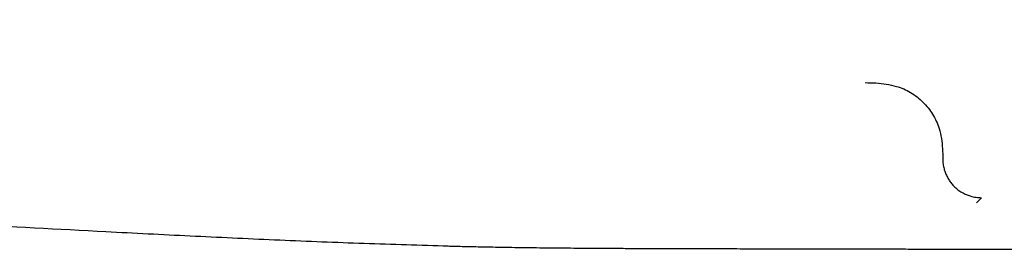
# Model space of a CAD drawing. Header units: millimetres. Extents: x 8 to 767, y 12 to 375.
# Tile 13 of 46: x 314.3 to 339.81, y 310.38 to 316.32. Entities that reach past the tile are written whole.
import ezdxf

# ---------------------------------------------------------------- set-up
doc = ezdxf.new("R2010")
doc.units = ezdxf.units.MM

msp = doc.modelspace()

# ---------------------------------------------------------------- linework, layer by layer
at = {"color": 7, "linetype": 'Continuous', "lineweight": 30}
msp.add_line((339.092, 311.581), (339.222, 311.717), dxfattribs=at)
for points, knots in [([(222.893, 316.318), (224.421, 316.208), (227.476, 315.988), (232.06, 315.676), (236.645, 315.376), (241.23, 315.085), (245.815, 314.801), (250.401, 314.52), (256.26, 314.168), (263.394, 313.75), (271.803, 313.272), (281.613, 312.729), (292.825, 312.117), (302.468, 311.597), (309.139, 311.238), (312.839, 311.04), (316.033, 310.866), (318.722, 310.729), (320.906, 310.628), (323.092, 310.539), (324.55, 310.496), (325.279, 310.475)], [0, 0, 0, 0, 0.044809, 0.089612, 0.134411, 0.179207, 0.224003, 0.268798, 0.313593, 0.395717, 0.477839, 0.559959, 0.683134, 0.806308, 0.842439, 0.878569, 0.914709, 0.936016, 0.957331, 0.978658, 1, 1, 1, 1]), ([(336.213, 314.691), (336.304, 314.69), (336.486, 314.686), (336.756, 314.658), (336.999, 314.606), (337.21, 314.531), (337.39, 314.439), (337.557, 314.323), (337.709, 314.19), (337.844, 314.04), (337.961, 313.875), (338.056, 313.698), (338.135, 313.489), (338.189, 313.249), (338.214, 312.982), (338.219, 312.804), (338.222, 312.715)], [0, 0, 0, 0, 0.083958, 0.167762, 0.250726, 0.312563, 0.374686, 0.437218, 0.49982, 0.562416, 0.624943, 0.687387, 0.749825, 0.833033, 0.916346, 1, 1, 1, 1]), ([(338.219, 312.715), (338.221, 312.672), (338.224, 312.588), (338.249, 312.465), (338.286, 312.35), (338.336, 312.245), (338.395, 312.149), (338.461, 312.063), (338.534, 311.988), (338.618, 311.916), (338.715, 311.852), (338.822, 311.798), (338.944, 311.754), (339.077, 311.723), (339.176, 311.719), (339.222, 311.717)], [0, 0, 0, 0, 0.08245, 0.162233, 0.239348, 0.313799, 0.385585, 0.45471, 0.521175, 0.584983, 0.665902, 0.742112, 0.813624, 0.912052, 1, 1, 1, 1]), ([(325.28, 310.471), (325.334, 310.469), (325.46, 310.466), (325.661, 310.461), (325.888, 310.456), (326.126, 310.451), (326.374, 310.446), (326.633, 310.441), (326.912, 310.436), (327.212, 310.431), (327.533, 310.427), (327.868, 310.423), (328.215, 310.419), (328.576, 310.416), (328.949, 310.413), (329.335, 310.41), (329.735, 310.408), (330.147, 310.406), (330.569, 310.404), (331.001, 310.403), (331.444, 310.402), (331.899, 310.4), (332.206, 310.4), (332.362, 310.399)], [0, 0, 0, 0, 0.0228904, 0.0534003, 0.0854209, 0.1189514, 0.1539911, 0.1905393, 0.2285952, 0.2721976, 0.3176229, 0.3648705, 0.41394, 0.4648309, 0.5175432, 0.5720768, 0.6284319, 0.6866092, 0.7466094, 0.8073136, 0.8697788, 0.9340068, 1, 1, 1, 1]), ([(332.362, 310.4), (332.48, 310.399), (332.711, 310.399), (333.053, 310.398), (333.382, 310.397), (333.699, 310.397), (334.004, 310.396), (334.291, 310.395), (334.561, 310.395), (334.814, 310.394), (335.057, 310.394), (335.288, 310.393), (335.509, 310.393), (335.719, 310.393), (335.918, 310.392), (336.106, 310.392), (336.283, 310.391), (336.439, 310.391), (336.574, 310.391), (336.691, 310.391), (336.805, 310.391), (336.919, 310.39), (337.189, 310.39), (337.618, 310.389), (338.209, 310.388), (338.809, 310.387), (340.158, 310.385), (341.307, 310.384), (342.253, 310.383)], [0, 0, 0, 0, 0.035756, 0.070272, 0.103547, 0.135582, 0.166377, 0.195931, 0.22266, 0.248286, 0.27281, 0.296231, 0.318549, 0.339765, 0.359878, 0.378888, 0.396795, 0.4136, 0.42603, 0.43778, 0.449211, 0.460677, 0.472179, 0.531068, 0.590863, 0.651562, 0.713007, 1, 1, 1, 1])]:
    msp.add_open_spline(points, degree=3, knots=knots, dxfattribs=at)

doc.saveas('drawing.dxf')
